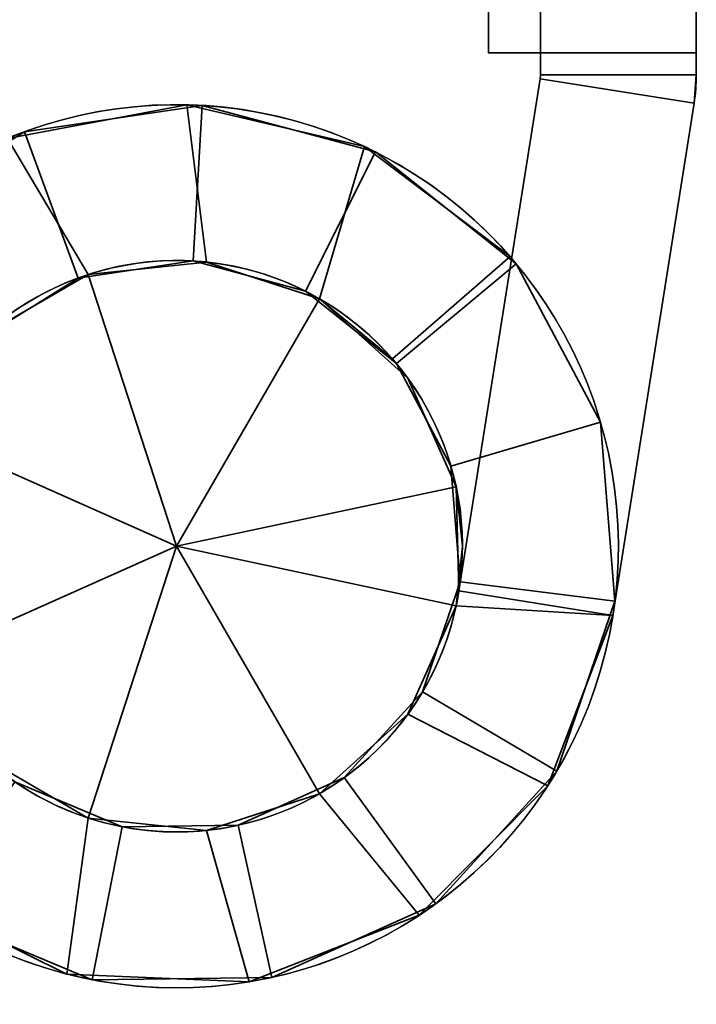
# Model space of a CAD drawing. Header units: millimetres. Extents: x -587 to 3688, y -115 to 120.
# Tile 166 of 246: x 412 to 426, y -69 to -50. Entities that reach past the tile are written whole.
import ezdxf

# ---------------------------------------------------------------- set-up
doc = ezdxf.new("R2010")
doc.units = ezdxf.units.MM
doc.layers.add('151', color=7, linetype='Continuous', true_color=0xffffff)

# ---------------------------------------------------------------- blocks, each defined once
blk = doc.blocks.new('UG_SURFACE_004')
at = {"layer": '151', "color": 252, "linetype": 'Continuous', "lineweight": 35}
for points in [[(425.5, -51.423, 1822), (425.5, -34.43, 1822), (422.5, -34.43, 1822), (422.5, -51.423, 1822)], [(422.5, -51.423, 1738), (422.5, -34.43, 1738), (425.5, -34.43, 1738), (425.5, -51.423, 1738)], [(422.5, -34.43, 1738), (422.5, -51.423, 1738), (422.5, -39.648, 1745.228), (422.5, -38.5, 1745)], [(422.5, -38.5, 1815), (422.5, -39.648, 1814.772), (422.5, -51.423, 1822), (422.5, -34.43, 1822)], [(425.5, -34.43, 1822), (425.5, -51.423, 1822), (425.5, -39.648, 1814.772), (425.5, -38.5, 1815)], [(425.5, -38.5, 1745), (425.5, -39.648, 1745.228), (425.5, -51.423, 1738), (425.5, -34.43, 1738)], [(422.5, -41.5, 1776), (422.5, -41.272, 1774.852), (422.5, -39.648, 1758.772), (422.5, -51.423, 1822)], [(422.5, -51.423, 1822), (422.5, -39.648, 1758.772), (422.5, -40.621, 1758.121)], [(422.5, -51.423, 1738), (422.5, -40.621, 1745.879), (422.5, -39.648, 1745.228)], [(422.5, -39.648, 1814.772), (422.5, -40.621, 1814.121), (422.5, -51.423, 1822)], [(425.5, -51.423, 1822), (425.5, -39.648, 1758.772), (425.5, -41.272, 1774.852), (425.5, -41.5, 1776)], [(425.5, -51.423, 1822), (425.5, -40.621, 1814.121), (425.5, -39.648, 1814.772)], [(425.5, -39.648, 1745.228), (425.5, -40.621, 1745.879), (425.5, -51.423, 1738)], [(425.5, -40.621, 1758.121), (425.5, -39.648, 1758.772), (425.5, -51.423, 1822)], [(422.5, -51.423, 1822), (422.5, -40.621, 1814.121), (422.5, -41.272, 1813.148)], [(422.5, -40.621, 1758.121), (422.5, -41.272, 1757.148), (422.5, -51.423, 1822)], [(422.5, -41.272, 1746.852), (422.5, -40.621, 1745.879), (422.5, -51.423, 1738)], [(425.5, -51.423, 1822), (425.5, -40.621, 1786.121), (425.5, -41.272, 1802.852), (425.5, -41.5, 1804)], [(425.5, -41.272, 1813.148), (425.5, -40.621, 1814.121), (425.5, -51.423, 1822)], [(425.5, -51.423, 1822), (425.5, -41.272, 1757.148), (425.5, -40.621, 1758.121)], [(425.5, -51.423, 1738), (425.5, -40.621, 1745.879), (425.5, -41.272, 1746.852)], [(425.5, -41.272, 1785.148), (425.5, -40.621, 1786.121), (425.5, -51.423, 1822)], [(422.5, -51.423, 1822), (422.5, -41.5, 1804), (422.5, -41.272, 1802.852), (422.5, -41.5, 1784)], [(422.5, -51.423, 1822), (422.5, -41.272, 1813.148), (422.5, -41.5, 1812)], [(422.5, -51.423, 1738), (422.5, -51.423, 1822), (422.5, -41.272, 1757.148), (422.5, -41.5, 1756)], [(422.5, -41.5, 1748), (422.5, -41.272, 1746.852), (422.5, -51.423, 1738)], [(425.5, -41.5, 1812), (425.5, -41.272, 1813.148), (425.5, -51.423, 1822)], [(425.5, -41.5, 1784), (425.5, -41.272, 1785.148), (425.5, -51.423, 1822)], [(425.5, -51.423, 1738), (425.5, -41.272, 1746.852), (425.5, -41.5, 1748)], [(425.5, -41.5, 1756), (425.5, -41.272, 1757.148), (425.5, -51.423, 1822), (425.5, -51.423, 1738)], [(422.5, -51.423, 1822), (422.5, -41.5, 1812), (422.5, -41.5, 1804)], [(422.5, -41.5, 1784), (422.5, -41.5, 1776), (422.5, -51.423, 1822)], [(422.5, -41.5, 1756), (422.5, -41.5, 1748), (422.5, -51.423, 1738)], [(425.5, -41.5, 1804), (425.5, -41.5, 1812), (425.5, -51.423, 1822)], [(425.5, -41.5, 1776), (425.5, -41.5, 1784), (425.5, -51.423, 1822)], [(425.5, -51.423, 1738), (425.5, -41.5, 1748), (425.5, -41.5, 1756)], [(420.932, -61.36, 1738), (420.932, -61.36, 1822), (422.494, -51.501, 1822), (422.494, -51.501, 1738)], [(423.895, -61.83, 1822), (425.457, -51.97, 1822), (422.494, -51.501, 1822), (420.932, -61.36, 1822)], [(420.932, -61.36, 1738), (422.494, -51.501, 1738), (425.457, -51.97, 1738), (423.895, -61.83, 1738)], [(422.494, -51.501, 1738), (422.494, -51.501, 1822), (422.5, -51.423, 1822), (422.5, -51.423, 1738)], [(422.5, -51.423, 1822), (422.494, -51.501, 1822), (425.457, -51.97, 1822), (425.5, -51.423, 1822)], [(425.5, -51.423, 1738), (425.457, -51.97, 1738), (422.494, -51.501, 1738), (422.5, -51.423, 1738)], [(425.5, -51.423, 1738), (425.5, -51.423, 1822), (425.457, -51.97, 1822), (425.457, -51.97, 1738)], [(412.242, -52.649, 1738), (412.242, -52.649, 1822), (415.694, -52.002, 1822), (415.694, -52.002, 1738)], [(415.694, -52.002, 1822), (412.242, -52.649, 1822), (413.8, -55.269, 1822), (416.075, -55.03, 1822)], [(416.075, -55.03, 1738), (413.8, -55.269, 1738), (412.242, -52.649, 1738), (415.694, -52.002, 1738)], [(415.694, -52.002, 1738), (415.694, -52.002, 1822), (419.113, -52.806, 1822), (419.113, -52.806, 1738)], [(419.113, -52.806, 1822), (415.694, -52.002, 1822), (416.075, -55.03, 1822), (418.25, -55.737, 1822)], [(418.25, -55.737, 1738), (416.075, -55.03, 1738), (415.694, -52.002, 1738), (419.113, -52.806, 1738)], [(425.457, -51.97, 1738), (425.457, -51.97, 1822), (423.895, -61.83, 1822), (423.895, -61.83, 1738)], [(411.82, -56.413, 1822), (413.8, -55.269, 1822), (412.242, -52.649, 1822), (409.346, -54.637, 1822)], [(409.346, -54.637, 1738), (412.242, -52.649, 1738), (413.8, -55.269, 1738), (411.82, -56.413, 1738)], [(418.25, -55.737, 1822), (419.651, -56.892, 1822), (421.915, -54.923, 1822), (419.113, -52.806, 1822)], [(419.113, -52.806, 1738), (421.915, -54.923, 1738), (419.651, -56.892, 1738), (418.25, -55.737, 1738)], [(419.113, -52.806, 1738), (419.113, -52.806, 1822), (421.915, -54.923, 1822), (421.915, -54.923, 1738)], [(419.651, -56.892, 1822), (419.651, -56.892, 1738), (421.915, -54.923, 1738), (421.915, -54.923, 1822)], [(418.25, -55.737, 1860), (416.075, -55.03, 1860), (413.8, -55.269, 1860), (415.5, -60.5, 1860)], [(416.075, -55.03, 1738), (416.075, -55.03, 1700), (413.8, -55.269, 1700), (413.8, -55.269, 1738)], [(413.8, -55.269, 1822), (413.8, -55.269, 1860), (416.075, -55.03, 1860), (416.075, -55.03, 1822)], [(413.8, -55.269, 1700), (416.075, -55.03, 1700), (418.25, -55.737, 1700), (415.5, -60.5, 1700)], [(418.25, -55.737, 1738), (418.25, -55.737, 1700), (416.075, -55.03, 1700), (416.075, -55.03, 1738)], [(416.075, -55.03, 1822), (416.075, -55.03, 1860), (418.25, -55.737, 1860), (418.25, -55.737, 1822)], [(413.8, -55.269, 1860), (411.82, -56.413, 1860), (410.475, -58.263, 1860), (415.5, -60.5, 1860)], [(410.475, -58.263, 1700), (411.82, -56.413, 1700), (413.8, -55.269, 1700), (415.5, -60.5, 1700)], [(413.8, -55.269, 1738), (413.8, -55.269, 1700), (411.82, -56.413, 1700), (411.82, -56.413, 1738)], [(411.82, -56.413, 1822), (411.82, -56.413, 1860), (413.8, -55.269, 1860), (413.8, -55.269, 1822)], [(415.5, -60.5, 1860), (420.88, -59.356, 1860), (419.95, -57.267, 1860), (418.25, -55.737, 1860)], [(418.25, -55.737, 1700), (419.95, -57.267, 1700), (420.88, -59.356, 1700), (415.5, -60.5, 1700)], [(418.25, -55.737, 1860), (419.95, -57.267, 1860), (419.651, -56.892, 1822)], [(418.25, -55.737, 1700), (418.25, -55.737, 1738), (419.651, -56.892, 1738)], [(419.651, -56.892, 1738), (419.95, -57.267, 1700), (418.25, -55.737, 1700)], [(419.651, -56.892, 1822), (418.25, -55.737, 1822), (418.25, -55.737, 1860)], [(419.651, -56.892, 1738), (419.651, -56.892, 1822), (419.95, -57.267, 1860), (419.95, -57.267, 1700)], [(419.95, -57.267, 1700), (419.95, -57.267, 1860), (420.88, -59.356, 1860), (420.88, -59.356, 1700)], [(410.475, -58.263, 1860), (410, -60.5, 1860), (410.475, -62.737, 1860), (415.5, -60.5, 1860)], [(410.475, -62.737, 1700), (410, -60.5, 1700), (410.475, -58.263, 1700), (415.5, -60.5, 1700)], [(420.88, -61.644, 1860), (421, -60.5, 1860), (420.88, -59.356, 1860), (415.5, -60.5, 1860)], [(420.88, -59.356, 1700), (421, -60.5, 1700), (420.88, -61.644, 1700), (415.5, -60.5, 1700)], [(420.88, -59.356, 1700), (420.88, -59.356, 1860), (420.932, -61.36, 1822), (420.932, -61.36, 1738)], [(420.932, -61.36, 1822), (420.88, -59.356, 1860), (421, -60.5, 1860)], [(421, -60.5, 1700), (420.88, -59.356, 1700), (420.932, -61.36, 1738)], [(410.475, -62.737, 1860), (411.82, -64.587, 1860), (413.8, -65.731, 1860), (415.5, -60.5, 1860)], [(413.8, -65.731, 1700), (411.82, -64.587, 1700), (410.475, -62.737, 1700), (415.5, -60.5, 1700)], [(413.8, -65.731, 1860), (416.075, -65.97, 1860), (418.25, -65.263, 1860), (415.5, -60.5, 1860)], [(418.25, -65.263, 1700), (416.075, -65.97, 1700), (413.8, -65.731, 1700), (415.5, -60.5, 1700)], [(418.25, -65.263, 1860), (419.95, -63.733, 1860), (420.88, -61.644, 1860), (415.5, -60.5, 1860)], [(415.5, -60.5, 1700), (420.88, -61.644, 1700), (419.95, -63.733, 1700), (418.25, -65.263, 1700)], [(420.88, -61.644, 1700), (421, -60.5, 1700), (420.932, -61.36, 1738)], [(420.932, -61.36, 1822), (421, -60.5, 1860), (420.88, -61.644, 1860)], [(420.932, -61.36, 1738), (420.88, -61.644, 1738), (420.88, -61.644, 1700)], [(420.88, -61.644, 1860), (420.88, -61.644, 1822), (420.932, -61.36, 1822)], [(420.932, -61.36, 1822), (420.88, -61.644, 1822), (423.895, -61.83, 1822)], [(423.895, -61.83, 1738), (420.88, -61.644, 1738), (420.932, -61.36, 1738)], [(419.95, -63.733, 1738), (419.95, -63.733, 1700), (420.88, -61.644, 1700), (420.88, -61.644, 1738)], [(420.88, -61.644, 1822), (420.88, -61.644, 1860), (419.95, -63.733, 1860), (419.95, -63.733, 1822)], [(420.88, -61.644, 1822), (419.95, -63.733, 1822), (422.641, -65.11, 1822), (423.895, -61.83, 1822)], [(423.895, -61.83, 1738), (422.641, -65.11, 1738), (419.95, -63.733, 1738), (420.88, -61.644, 1738)], [(423.895, -61.83, 1738), (423.895, -61.83, 1822), (422.641, -65.11, 1822), (422.641, -65.11, 1738)], [(418.25, -65.263, 1738), (418.25, -65.263, 1700), (419.95, -63.733, 1700), (419.95, -63.733, 1738)], [(419.95, -63.733, 1822), (419.95, -63.733, 1860), (418.25, -65.263, 1860), (418.25, -65.263, 1822)], [(420.168, -67.604, 1822), (422.641, -65.11, 1822), (419.95, -63.733, 1822), (418.25, -65.263, 1822)], [(418.25, -65.263, 1738), (419.95, -63.733, 1738), (422.641, -65.11, 1738), (420.168, -67.604, 1738)], [(410.24, -67.177, 1822), (413.388, -68.734, 1822), (413.8, -65.731, 1822), (411.82, -64.587, 1822)], [(411.82, -64.587, 1738), (413.8, -65.731, 1738), (413.388, -68.734, 1738), (410.24, -67.177, 1738)], [(411.82, -64.587, 1738), (411.82, -64.587, 1700), (413.8, -65.731, 1700), (413.8, -65.731, 1738)], [(413.8, -65.731, 1822), (413.8, -65.731, 1860), (411.82, -64.587, 1860), (411.82, -64.587, 1822)], [(422.641, -65.11, 1738), (422.641, -65.11, 1822), (420.168, -67.604, 1822), (420.168, -67.604, 1738)], [(416.075, -65.97, 1738), (416.075, -65.97, 1700), (418.25, -65.263, 1700), (418.25, -65.263, 1738)], [(418.25, -65.263, 1822), (418.25, -65.263, 1860), (416.075, -65.97, 1860), (416.075, -65.97, 1822)], [(416.897, -68.884, 1822), (420.168, -67.604, 1822), (418.25, -65.263, 1822), (416.075, -65.97, 1822)], [(416.075, -65.97, 1738), (418.25, -65.263, 1738), (420.168, -67.604, 1738), (416.897, -68.884, 1738)], [(416.075, -65.97, 1822), (413.8, -65.731, 1822), (413.388, -68.734, 1822), (416.897, -68.884, 1822)], [(416.897, -68.884, 1738), (413.388, -68.734, 1738), (413.8, -65.731, 1738), (416.075, -65.97, 1738)], [(413.8, -65.731, 1738), (413.8, -65.731, 1700), (416.075, -65.97, 1700), (416.075, -65.97, 1738)], [(416.075, -65.97, 1822), (416.075, -65.97, 1860), (413.8, -65.731, 1860), (413.8, -65.731, 1822)], [(413.388, -68.734, 1738), (413.388, -68.734, 1822), (410.24, -67.177, 1822), (410.24, -67.177, 1738)], [(420.168, -67.604, 1738), (420.168, -67.604, 1822), (416.897, -68.884, 1822), (416.897, -68.884, 1738)], [(416.897, -68.884, 1738), (416.897, -68.884, 1822), (413.388, -68.734, 1822), (413.388, -68.734, 1738)]]:
    blk.add_3dface(points, dxfattribs=at)
blk = doc.blocks.new('UG_SURFACE_005')
at = {"layer": '151', "color": 252, "linetype": 'Continuous', "lineweight": 35}
for points in [[(415.991, -52.014, 1737), (415.991, -52.014, 1700), (412.572, -52.52, 1700), (412.572, -52.52, 1737)], [(412.572, -52.52, 1700), (415.991, -52.014, 1700), (415.818, -55.009, 1700), (413.606, -55.337, 1700)], [(413.606, -55.337, 1737), (415.818, -55.009, 1737), (415.991, -52.014, 1737), (412.572, -52.52, 1737)], [(415.991, -52.014, 1860), (415.991, -52.014, 1823), (412.572, -52.52, 1823), (412.572, -52.52, 1860)], [(413.606, -55.337, 1860), (415.818, -55.009, 1860), (415.991, -52.014, 1860), (412.572, -52.52, 1860)], [(412.572, -52.52, 1823), (415.991, -52.014, 1823), (415.818, -55.009, 1823), (413.606, -55.337, 1823)], [(415.991, -52.014, 1700), (419.329, -52.911, 1700), (417.978, -55.59, 1700), (415.818, -55.009, 1700)], [(415.818, -55.009, 1737), (417.978, -55.59, 1737), (419.329, -52.911, 1737), (415.991, -52.014, 1737)], [(415.818, -55.009, 1860), (417.978, -55.59, 1860), (419.329, -52.911, 1860), (415.991, -52.014, 1860)], [(415.991, -52.014, 1823), (419.329, -52.911, 1823), (417.978, -55.59, 1823), (415.818, -55.009, 1823)], [(419.329, -52.911, 1737), (419.329, -52.911, 1700), (415.991, -52.014, 1700), (415.991, -52.014, 1737)], [(419.329, -52.911, 1860), (419.329, -52.911, 1823), (415.991, -52.014, 1823), (415.991, -52.014, 1860)], [(412.572, -52.52, 1737), (412.572, -52.52, 1700), (409.637, -54.345, 1700), (409.637, -54.345, 1737)], [(413.606, -55.337, 1700), (411.707, -56.518, 1700), (409.637, -54.345, 1700), (412.572, -52.52, 1700)], [(412.572, -52.52, 1737), (409.637, -54.345, 1737), (411.707, -56.518, 1737), (413.606, -55.337, 1737)], [(412.572, -52.52, 1860), (412.572, -52.52, 1823), (409.637, -54.345, 1823), (409.637, -54.345, 1860)], [(412.572, -52.52, 1860), (409.637, -54.345, 1860), (411.707, -56.518, 1860), (413.606, -55.337, 1860)], [(413.606, -55.337, 1823), (411.707, -56.518, 1823), (409.637, -54.345, 1823), (412.572, -52.52, 1823)], [(419.728, -56.982, 1700), (417.978, -55.59, 1700), (419.329, -52.911, 1700), (422.034, -55.063, 1700)], [(422.034, -55.063, 1737), (419.329, -52.911, 1737), (417.978, -55.59, 1737), (419.728, -56.982, 1737)], [(422.034, -55.063, 1860), (419.329, -52.911, 1860), (417.978, -55.59, 1860), (419.728, -56.982, 1860)], [(419.728, -56.982, 1823), (417.978, -55.59, 1823), (419.329, -52.911, 1823), (422.034, -55.063, 1823)], [(422.034, -55.063, 1737), (422.034, -55.063, 1700), (419.329, -52.911, 1700), (419.329, -52.911, 1737)], [(422.034, -55.063, 1860), (422.034, -55.063, 1823), (419.329, -52.911, 1823), (419.329, -52.911, 1860)], [(413.606, -55.337, 1737), (413.606, -55.337, 1700), (415.818, -55.009, 1700), (415.818, -55.009, 1737)], [(413.606, -55.337, 1860), (413.606, -55.337, 1823), (415.818, -55.009, 1823), (415.818, -55.009, 1860)], [(415.818, -55.009, 1737), (415.818, -55.009, 1700), (417.978, -55.59, 1700), (417.978, -55.59, 1737)], [(415.818, -55.009, 1860), (415.818, -55.009, 1823), (417.978, -55.59, 1823), (417.978, -55.59, 1860)], [(422.034, -55.063, 1700), (423.658, -58.114, 1700), (420.779, -58.956, 1700), (419.728, -56.982, 1700)], [(419.728, -56.982, 1737), (420.779, -58.956, 1737), (423.658, -58.114, 1737), (422.034, -55.063, 1737)], [(419.728, -56.982, 1860), (420.779, -58.956, 1860), (423.658, -58.114, 1860), (422.034, -55.063, 1860)], [(422.034, -55.063, 1823), (423.658, -58.114, 1823), (420.779, -58.956, 1823), (419.728, -56.982, 1823)], [(423.658, -58.114, 1737), (423.658, -58.114, 1700), (422.034, -55.063, 1700), (422.034, -55.063, 1737)], [(423.658, -58.114, 1860), (423.658, -58.114, 1823), (422.034, -55.063, 1823), (422.034, -55.063, 1860)], [(411.707, -56.518, 1737), (411.707, -56.518, 1700), (413.606, -55.337, 1700), (413.606, -55.337, 1737)], [(411.707, -56.518, 1860), (411.707, -56.518, 1823), (413.606, -55.337, 1823), (413.606, -55.337, 1860)], [(417.978, -55.59, 1737), (417.978, -55.59, 1700), (419.728, -56.982, 1700), (419.728, -56.982, 1737)], [(417.978, -55.59, 1860), (417.978, -55.59, 1823), (419.728, -56.982, 1823), (419.728, -56.982, 1860)], [(419.728, -56.982, 1737), (419.728, -56.982, 1700), (420.779, -58.956, 1700), (420.779, -58.956, 1737)], [(419.728, -56.982, 1860), (419.728, -56.982, 1823), (420.779, -58.956, 1823), (420.779, -58.956, 1860)], [(420.957, -61.186, 1700), (420.779, -58.956, 1700), (423.658, -58.114, 1700), (423.934, -61.56, 1700)], [(423.934, -61.56, 1737), (423.658, -58.114, 1737), (420.779, -58.956, 1737), (420.957, -61.186, 1737)], [(423.934, -61.56, 1860), (423.658, -58.114, 1860), (420.779, -58.956, 1860), (420.957, -61.186, 1860)], [(420.957, -61.186, 1823), (420.779, -58.956, 1823), (423.658, -58.114, 1823), (423.934, -61.56, 1823)], [(423.934, -61.56, 1737), (423.934, -61.56, 1700), (423.658, -58.114, 1700), (423.658, -58.114, 1737)], [(423.934, -61.56, 1860), (423.934, -61.56, 1823), (423.658, -58.114, 1823), (423.658, -58.114, 1860)], [(420.779, -58.956, 1737), (420.779, -58.956, 1700), (420.957, -61.186, 1700), (420.957, -61.186, 1737)], [(420.779, -58.956, 1860), (420.779, -58.956, 1823), (420.957, -61.186, 1823), (420.957, -61.186, 1860)], [(423.934, -61.56, 1700), (422.815, -64.83, 1700), (420.233, -63.302, 1700), (420.957, -61.186, 1700)], [(420.957, -61.186, 1737), (420.233, -63.302, 1737), (422.815, -64.83, 1737), (423.934, -61.56, 1737)], [(420.957, -61.186, 1737), (420.957, -61.186, 1700), (420.233, -63.302, 1700), (420.233, -63.302, 1737)], [(420.957, -61.186, 1860), (420.233, -63.302, 1860), (422.815, -64.83, 1860), (423.934, -61.56, 1860)], [(423.934, -61.56, 1823), (422.815, -64.83, 1823), (420.233, -63.302, 1823), (420.957, -61.186, 1823)], [(420.957, -61.186, 1860), (420.957, -61.186, 1823), (420.233, -63.302, 1823), (420.233, -63.302, 1860)], [(422.815, -64.83, 1737), (422.815, -64.83, 1700), (423.934, -61.56, 1700), (423.934, -61.56, 1737)], [(422.815, -64.83, 1860), (422.815, -64.83, 1823), (423.934, -61.56, 1823), (423.934, -61.56, 1860)], [(418.726, -64.954, 1700), (420.233, -63.302, 1700), (422.815, -64.83, 1700), (420.486, -67.384, 1700)], [(420.486, -67.384, 1737), (422.815, -64.83, 1737), (420.233, -63.302, 1737), (418.726, -64.954, 1737)], [(420.233, -63.302, 1737), (420.233, -63.302, 1700), (418.726, -64.954, 1700), (418.726, -64.954, 1737)], [(420.486, -67.384, 1860), (422.815, -64.83, 1860), (420.233, -63.302, 1860), (418.726, -64.954, 1860)], [(418.726, -64.954, 1823), (420.233, -63.302, 1823), (422.815, -64.83, 1823), (420.486, -67.384, 1823)], [(420.233, -63.302, 1860), (420.233, -63.302, 1823), (418.726, -64.954, 1823), (418.726, -64.954, 1860)], [(420.486, -67.384, 1700), (417.333, -68.8, 1700), (416.686, -65.871, 1700), (418.726, -64.954, 1700)], [(418.726, -64.954, 1737), (416.686, -65.871, 1737), (417.333, -68.8, 1737), (420.486, -67.384, 1737)], [(418.726, -64.954, 1737), (418.726, -64.954, 1700), (416.686, -65.871, 1700), (416.686, -65.871, 1737)], [(418.726, -64.954, 1860), (416.686, -65.871, 1860), (417.333, -68.8, 1860), (420.486, -67.384, 1860)], [(420.486, -67.384, 1823), (417.333, -68.8, 1823), (416.686, -65.871, 1823), (418.726, -64.954, 1823)], [(418.726, -64.954, 1860), (418.726, -64.954, 1823), (416.686, -65.871, 1823), (416.686, -65.871, 1860)], [(420.486, -67.384, 1737), (420.486, -67.384, 1700), (422.815, -64.83, 1700), (422.815, -64.83, 1737)], [(420.486, -67.384, 1860), (420.486, -67.384, 1823), (422.815, -64.83, 1823), (422.815, -64.83, 1860)], [(412.387, -65.034, 1700), (414.45, -65.899, 1700), (413.877, -68.844, 1700), (410.689, -67.508, 1700)], [(410.689, -67.508, 1737), (413.877, -68.844, 1737), (414.45, -65.899, 1737), (412.387, -65.034, 1737)], [(410.689, -67.508, 1860), (413.877, -68.844, 1860), (414.45, -65.899, 1860), (412.387, -65.034, 1860)], [(412.387, -65.034, 1823), (414.45, -65.899, 1823), (413.877, -68.844, 1823), (410.689, -67.508, 1823)], [(414.45, -65.899, 1737), (414.45, -65.899, 1700), (412.387, -65.034, 1700), (412.387, -65.034, 1737)], [(414.45, -65.899, 1860), (414.45, -65.899, 1823), (412.387, -65.034, 1823), (412.387, -65.034, 1860)], [(417.333, -68.8, 1700), (413.877, -68.844, 1700), (414.45, -65.899, 1700), (416.686, -65.871, 1700)], [(416.686, -65.871, 1737), (414.45, -65.899, 1737), (413.877, -68.844, 1737), (417.333, -68.8, 1737)], [(416.686, -65.871, 1860), (414.45, -65.899, 1860), (413.877, -68.844, 1860), (417.333, -68.8, 1860)], [(417.333, -68.8, 1823), (413.877, -68.844, 1823), (414.45, -65.899, 1823), (416.686, -65.871, 1823)], [(416.686, -65.871, 1737), (416.686, -65.871, 1700), (414.45, -65.899, 1700), (414.45, -65.899, 1737)], [(416.686, -65.871, 1860), (416.686, -65.871, 1823), (414.45, -65.899, 1823), (414.45, -65.899, 1860)], [(417.333, -68.8, 1737), (417.333, -68.8, 1700), (420.486, -67.384, 1700), (420.486, -67.384, 1737)], [(417.333, -68.8, 1860), (417.333, -68.8, 1823), (420.486, -67.384, 1823), (420.486, -67.384, 1860)], [(410.689, -67.508, 1737), (410.689, -67.508, 1700), (413.877, -68.844, 1700), (413.877, -68.844, 1737)], [(410.689, -67.508, 1860), (410.689, -67.508, 1823), (413.877, -68.844, 1823), (413.877, -68.844, 1860)], [(413.877, -68.844, 1737), (413.877, -68.844, 1700), (417.333, -68.8, 1700), (417.333, -68.8, 1737)], [(413.877, -68.844, 1860), (413.877, -68.844, 1823), (417.333, -68.8, 1823), (417.333, -68.8, 1860)]]:
    blk.add_3dface(points, dxfattribs=at)
blk = doc.blocks.new('UG_SURFACE_006')
at = {"layer": '151', "color": 252, "linetype": 'Continuous', "lineweight": 35}
for points in [[(425.5, -51.423, 387), (425.5, -34.43, 387), (422.5, -34.43, 387), (422.5, -51.423, 387)], [(422.5, -51.423, 303), (422.5, -34.43, 303), (425.5, -34.43, 303), (425.5, -51.423, 303)], [(422.5, -34.43, 303), (422.5, -51.423, 303), (422.5, -39.648, 310.228), (422.5, -38.5, 310)], [(422.5, -38.5, 380), (422.5, -39.648, 379.772), (422.5, -51.423, 387), (422.5, -34.43, 387)], [(425.5, -34.43, 387), (425.5, -51.423, 387), (425.5, -39.648, 379.772), (425.5, -38.5, 380)], [(425.5, -38.5, 310), (425.5, -39.648, 310.228), (425.5, -51.423, 303), (425.5, -34.43, 303)], [(422.5, -51.423, 303), (422.5, -40.621, 310.879), (422.5, -39.648, 310.228)], [(422.5, -39.648, 379.772), (422.5, -40.621, 379.121), (422.5, -51.423, 387)], [(425.5, -51.423, 387), (425.5, -39.648, 323.772), (425.5, -41.272, 339.852), (425.5, -41.5, 341)], [(425.5, -51.423, 387), (425.5, -40.621, 379.121), (425.5, -39.648, 379.772)], [(425.5, -51.423, 387), (425.5, -40.621, 323.121), (425.5, -39.648, 323.772)], [(425.5, -39.648, 310.228), (425.5, -40.621, 310.879), (425.5, -51.423, 303)], [(422.5, -51.423, 303), (422.5, -40.621, 366.879), (422.5, -41.272, 350.148), (422.5, -41.5, 349)], [(422.5, -41.272, 311.852), (422.5, -40.621, 310.879), (422.5, -51.423, 303)], [(422.5, -51.423, 387), (422.5, -40.621, 379.121), (422.5, -41.272, 378.148)], [(422.5, -41.272, 367.852), (422.5, -40.621, 366.879), (422.5, -51.423, 303)], [(425.5, -51.423, 387), (425.5, -40.621, 351.121), (425.5, -41.272, 367.852), (425.5, -41.5, 369)], [(425.5, -41.272, 378.148), (425.5, -40.621, 379.121), (425.5, -51.423, 387)], [(425.5, -41.272, 350.148), (425.5, -40.621, 351.121), (425.5, -51.423, 387)], [(425.5, -51.423, 303), (425.5, -40.621, 310.879), (425.5, -41.272, 311.852)], [(425.5, -41.272, 322.148), (425.5, -40.621, 323.121), (425.5, -51.423, 387)], [(422.5, -41.5, 341), (422.5, -41.272, 322.148), (422.5, -41.5, 321), (422.5, -51.423, 303)], [(422.5, -41.5, 313), (422.5, -41.272, 311.852), (422.5, -51.423, 303)], [(422.5, -51.423, 387), (422.5, -41.272, 378.148), (422.5, -41.5, 377)], [(422.5, -41.5, 369), (422.5, -41.272, 367.852), (422.5, -51.423, 303), (422.5, -51.423, 387)], [(425.5, -41.5, 377), (425.5, -41.272, 378.148), (425.5, -51.423, 387)], [(425.5, -41.5, 349), (425.5, -41.272, 350.148), (425.5, -51.423, 387)], [(425.5, -51.423, 303), (425.5, -41.272, 311.852), (425.5, -41.5, 313)], [(425.5, -41.5, 321), (425.5, -41.272, 322.148), (425.5, -51.423, 387), (425.5, -51.423, 303)], [(422.5, -51.423, 303), (422.5, -41.5, 349), (422.5, -41.5, 341)], [(422.5, -51.423, 303), (422.5, -41.5, 321), (422.5, -41.5, 313)], [(422.5, -51.423, 387), (422.5, -41.5, 377), (422.5, -41.5, 369)], [(425.5, -41.5, 369), (425.5, -41.5, 377), (425.5, -51.423, 387)], [(425.5, -51.423, 387), (425.5, -41.5, 341), (425.5, -41.5, 349)], [(425.5, -41.5, 313), (425.5, -41.5, 321), (425.5, -51.423, 303)], [(420.932, -61.36, 303), (420.932, -61.36, 387), (422.494, -51.501, 387), (422.494, -51.501, 303)], [(423.895, -61.83, 387), (425.457, -51.97, 387), (422.494, -51.501, 387), (420.932, -61.36, 387)], [(420.932, -61.36, 303), (422.494, -51.501, 303), (425.457, -51.97, 303), (423.895, -61.83, 303)], [(422.494, -51.501, 303), (422.494, -51.501, 387), (422.5, -51.423, 387), (422.5, -51.423, 303)], [(422.5, -51.423, 387), (422.494, -51.501, 387), (425.457, -51.97, 387), (425.5, -51.423, 387)], [(425.5, -51.423, 303), (425.457, -51.97, 303), (422.494, -51.501, 303), (422.5, -51.423, 303)], [(425.5, -51.423, 303), (425.5, -51.423, 387), (425.457, -51.97, 387), (425.457, -51.97, 303)], [(412.242, -52.649, 303), (412.242, -52.649, 387), (415.694, -52.002, 387), (415.694, -52.002, 303)], [(415.694, -52.002, 387), (412.242, -52.649, 387), (413.8, -55.269, 387), (416.075, -55.03, 387)], [(416.075, -55.03, 303), (413.8, -55.269, 303), (412.242, -52.649, 303), (415.694, -52.002, 303)], [(415.694, -52.002, 303), (415.694, -52.002, 387), (419.113, -52.806, 387), (419.113, -52.806, 303)], [(419.113, -52.806, 387), (415.694, -52.002, 387), (416.075, -55.03, 387), (418.25, -55.737, 387)], [(418.25, -55.737, 303), (416.075, -55.03, 303), (415.694, -52.002, 303), (419.113, -52.806, 303)], [(425.457, -51.97, 303), (425.457, -51.97, 387), (423.895, -61.83, 387), (423.895, -61.83, 303)], [(411.82, -56.413, 387), (413.8, -55.269, 387), (412.242, -52.649, 387), (409.346, -54.637, 387)], [(409.346, -54.637, 303), (412.242, -52.649, 303), (413.8, -55.269, 303), (411.82, -56.413, 303)], [(418.25, -55.737, 387), (419.651, -56.892, 387), (421.915, -54.923, 387), (419.113, -52.806, 387)], [(419.113, -52.806, 303), (421.915, -54.923, 303), (419.651, -56.892, 303), (418.25, -55.737, 303)], [(419.113, -52.806, 303), (419.113, -52.806, 387), (421.915, -54.923, 387), (421.915, -54.923, 303)], [(419.651, -56.892, 387), (419.651, -56.892, 303), (421.915, -54.923, 303), (421.915, -54.923, 387)], [(418.25, -55.737, 425), (416.075, -55.03, 425), (413.8, -55.269, 425), (415.5, -60.5, 425)], [(416.075, -55.03, 303), (416.075, -55.03, 265), (413.8, -55.269, 265), (413.8, -55.269, 303)], [(413.8, -55.269, 387), (413.8, -55.269, 425), (416.075, -55.03, 425), (416.075, -55.03, 387)], [(413.8, -55.269, 265), (416.075, -55.03, 265), (418.25, -55.737, 265), (415.5, -60.5, 265)], [(418.25, -55.737, 303), (418.25, -55.737, 265), (416.075, -55.03, 265), (416.075, -55.03, 303)], [(416.075, -55.03, 387), (416.075, -55.03, 425), (418.25, -55.737, 425), (418.25, -55.737, 387)], [(413.8, -55.269, 425), (411.82, -56.413, 425), (410.475, -58.263, 425), (415.5, -60.5, 425)], [(410.475, -58.263, 265), (411.82, -56.413, 265), (413.8, -55.269, 265), (415.5, -60.5, 265)], [(413.8, -55.269, 303), (413.8, -55.269, 265), (411.82, -56.413, 265), (411.82, -56.413, 303)], [(411.82, -56.413, 387), (411.82, -56.413, 425), (413.8, -55.269, 425), (413.8, -55.269, 387)], [(415.5, -60.5, 425), (420.88, -59.356, 425), (419.95, -57.267, 425), (418.25, -55.737, 425)], [(418.25, -55.737, 265), (419.95, -57.267, 265), (420.88, -59.356, 265), (415.5, -60.5, 265)], [(418.25, -55.737, 425), (419.95, -57.267, 425), (419.651, -56.892, 387)], [(418.25, -55.737, 265), (418.25, -55.737, 303), (419.651, -56.892, 303)], [(419.651, -56.892, 303), (419.95, -57.267, 265), (418.25, -55.737, 265)], [(419.651, -56.892, 387), (418.25, -55.737, 387), (418.25, -55.737, 425)], [(419.95, -57.267, 425), (419.95, -57.267, 265), (419.651, -56.892, 303), (419.651, -56.892, 387)], [(419.95, -57.267, 265), (419.95, -57.267, 425), (420.88, -59.356, 425), (420.88, -59.356, 265)], [(410.475, -58.263, 425), (410, -60.5, 425), (410.475, -62.737, 425), (415.5, -60.5, 425)], [(410.475, -62.737, 265), (410, -60.5, 265), (410.475, -58.263, 265), (415.5, -60.5, 265)], [(420.88, -61.644, 425), (421, -60.5, 425), (420.88, -59.356, 425), (415.5, -60.5, 425)], [(420.88, -59.356, 265), (421, -60.5, 265), (420.88, -61.644, 265), (415.5, -60.5, 265)], [(420.88, -59.356, 265), (420.88, -59.356, 425), (420.932, -61.36, 387), (420.932, -61.36, 303)], [(420.932, -61.36, 387), (420.88, -59.356, 425), (421, -60.5, 425)], [(421, -60.5, 265), (420.88, -59.356, 265), (420.932, -61.36, 303)], [(410.475, -62.737, 425), (411.82, -64.587, 425), (413.8, -65.731, 425), (415.5, -60.5, 425)], [(413.8, -65.731, 265), (411.82, -64.587, 265), (410.475, -62.737, 265), (415.5, -60.5, 265)], [(413.8, -65.731, 425), (416.075, -65.97, 425), (418.25, -65.263, 425), (415.5, -60.5, 425)], [(418.25, -65.263, 265), (416.075, -65.97, 265), (413.8, -65.731, 265), (415.5, -60.5, 265)], [(418.25, -65.263, 425), (419.95, -63.733, 425), (420.88, -61.644, 425), (415.5, -60.5, 425)], [(415.5, -60.5, 265), (420.88, -61.644, 265), (419.95, -63.733, 265), (418.25, -65.263, 265)], [(420.88, -61.644, 265), (421, -60.5, 265), (420.932, -61.36, 303)], [(420.932, -61.36, 387), (421, -60.5, 425), (420.88, -61.644, 425)], [(420.932, -61.36, 303), (420.88, -61.644, 303), (420.88, -61.644, 265)], [(420.88, -61.644, 425), (420.88, -61.644, 387), (420.932, -61.36, 387)], [(420.932, -61.36, 387), (420.88, -61.644, 387), (423.895, -61.83, 387)], [(423.895, -61.83, 303), (420.88, -61.644, 303), (420.932, -61.36, 303)], [(419.95, -63.733, 303), (419.95, -63.733, 265), (420.88, -61.644, 265), (420.88, -61.644, 303)], [(420.88, -61.644, 387), (420.88, -61.644, 425), (419.95, -63.733, 425), (419.95, -63.733, 387)], [(420.88, -61.644, 387), (419.95, -63.733, 387), (422.641, -65.11, 387), (423.895, -61.83, 387)], [(423.895, -61.83, 303), (422.641, -65.11, 303), (419.95, -63.733, 303), (420.88, -61.644, 303)], [(423.895, -61.83, 303), (423.895, -61.83, 387), (422.641, -65.11, 387), (422.641, -65.11, 303)], [(418.25, -65.263, 303), (418.25, -65.263, 265), (419.95, -63.733, 265), (419.95, -63.733, 303)], [(419.95, -63.733, 387), (419.95, -63.733, 425), (418.25, -65.263, 425), (418.25, -65.263, 387)], [(420.168, -67.604, 387), (422.641, -65.11, 387), (419.95, -63.733, 387), (418.25, -65.263, 387)], [(418.25, -65.263, 303), (419.95, -63.733, 303), (422.641, -65.11, 303), (420.168, -67.604, 303)], [(410.24, -67.177, 387), (413.388, -68.734, 387), (413.8, -65.731, 387), (411.82, -64.587, 387)], [(411.82, -64.587, 303), (413.8, -65.731, 303), (413.388, -68.734, 303), (410.24, -67.177, 303)], [(411.82, -64.587, 303), (411.82, -64.587, 265), (413.8, -65.731, 265), (413.8, -65.731, 303)], [(413.8, -65.731, 387), (413.8, -65.731, 425), (411.82, -64.587, 425), (411.82, -64.587, 387)], [(422.641, -65.11, 303), (422.641, -65.11, 387), (420.168, -67.604, 387), (420.168, -67.604, 303)], [(416.075, -65.97, 303), (416.075, -65.97, 265), (418.25, -65.263, 265), (418.25, -65.263, 303)], [(418.25, -65.263, 387), (418.25, -65.263, 425), (416.075, -65.97, 425), (416.075, -65.97, 387)], [(416.897, -68.884, 387), (420.168, -67.604, 387), (418.25, -65.263, 387), (416.075, -65.97, 387)], [(416.075, -65.97, 303), (418.25, -65.263, 303), (420.168, -67.604, 303), (416.897, -68.884, 303)], [(416.075, -65.97, 387), (413.8, -65.731, 387), (413.388, -68.734, 387), (416.897, -68.884, 387)], [(416.897, -68.884, 303), (413.388, -68.734, 303), (413.8, -65.731, 303), (416.075, -65.97, 303)], [(413.8, -65.731, 303), (413.8, -65.731, 265), (416.075, -65.97, 265), (416.075, -65.97, 303)], [(416.075, -65.97, 387), (416.075, -65.97, 425), (413.8, -65.731, 425), (413.8, -65.731, 387)], [(413.388, -68.734, 303), (413.388, -68.734, 387), (410.24, -67.177, 387), (410.24, -67.177, 303)], [(420.168, -67.604, 303), (420.168, -67.604, 387), (416.897, -68.884, 387), (416.897, -68.884, 303)], [(416.897, -68.884, 303), (416.897, -68.884, 387), (413.388, -68.734, 387), (413.388, -68.734, 303)]]:
    blk.add_3dface(points, dxfattribs=at)
blk = doc.blocks.new('UG_SURFACE_007')
at = {"layer": '151', "color": 252, "linetype": 'Continuous', "lineweight": 35}
for points in [[(415.991, -52.014, 302), (415.991, -52.014, 265), (412.572, -52.52, 265), (412.572, -52.52, 302)], [(412.572, -52.52, 265), (415.991, -52.014, 265), (415.818, -55.009, 265), (413.606, -55.337, 265)], [(413.606, -55.337, 302), (415.818, -55.009, 302), (415.991, -52.014, 302), (412.572, -52.52, 302)], [(415.991, -52.014, 425), (415.991, -52.014, 388), (412.572, -52.52, 388), (412.572, -52.52, 425)], [(413.606, -55.337, 425), (415.818, -55.009, 425), (415.991, -52.014, 425), (412.572, -52.52, 425)], [(412.572, -52.52, 388), (415.991, -52.014, 388), (415.818, -55.009, 388), (413.606, -55.337, 388)], [(415.991, -52.014, 265), (419.329, -52.911, 265), (417.978, -55.59, 265), (415.818, -55.009, 265)], [(415.818, -55.009, 302), (417.978, -55.59, 302), (419.329, -52.911, 302), (415.991, -52.014, 302)], [(415.818, -55.009, 425), (417.978, -55.59, 425), (419.329, -52.911, 425), (415.991, -52.014, 425)], [(415.991, -52.014, 388), (419.329, -52.911, 388), (417.978, -55.59, 388), (415.818, -55.009, 388)], [(419.329, -52.911, 302), (419.329, -52.911, 265), (415.991, -52.014, 265), (415.991, -52.014, 302)], [(419.329, -52.911, 425), (419.329, -52.911, 388), (415.991, -52.014, 388), (415.991, -52.014, 425)], [(412.572, -52.52, 302), (412.572, -52.52, 265), (409.637, -54.345, 265), (409.637, -54.345, 302)], [(413.606, -55.337, 265), (411.707, -56.518, 265), (409.637, -54.345, 265), (412.572, -52.52, 265)], [(412.572, -52.52, 302), (409.637, -54.345, 302), (411.707, -56.518, 302), (413.606, -55.337, 302)], [(412.572, -52.52, 425), (412.572, -52.52, 388), (409.637, -54.345, 388), (409.637, -54.345, 425)], [(412.572, -52.52, 425), (409.637, -54.345, 425), (411.707, -56.518, 425), (413.606, -55.337, 425)], [(413.606, -55.337, 388), (411.707, -56.518, 388), (409.637, -54.345, 388), (412.572, -52.52, 388)], [(419.728, -56.982, 265), (417.978, -55.59, 265), (419.329, -52.911, 265), (422.034, -55.063, 265)], [(422.034, -55.063, 302), (419.329, -52.911, 302), (417.978, -55.59, 302), (419.728, -56.982, 302)], [(422.034, -55.063, 425), (419.329, -52.911, 425), (417.978, -55.59, 425), (419.728, -56.982, 425)], [(419.728, -56.982, 388), (417.978, -55.59, 388), (419.329, -52.911, 388), (422.034, -55.063, 388)], [(422.034, -55.063, 302), (422.034, -55.063, 265), (419.329, -52.911, 265), (419.329, -52.911, 302)], [(422.034, -55.063, 425), (422.034, -55.063, 388), (419.329, -52.911, 388), (419.329, -52.911, 425)], [(413.606, -55.337, 302), (413.606, -55.337, 265), (415.818, -55.009, 265), (415.818, -55.009, 302)], [(413.606, -55.337, 425), (413.606, -55.337, 388), (415.818, -55.009, 388), (415.818, -55.009, 425)], [(415.818, -55.009, 302), (415.818, -55.009, 265), (417.978, -55.59, 265), (417.978, -55.59, 302)], [(415.818, -55.009, 425), (415.818, -55.009, 388), (417.978, -55.59, 388), (417.978, -55.59, 425)], [(422.034, -55.063, 265), (423.658, -58.114, 265), (420.779, -58.956, 265), (419.728, -56.982, 265)], [(419.728, -56.982, 302), (420.779, -58.956, 302), (423.658, -58.114, 302), (422.034, -55.063, 302)], [(419.728, -56.982, 425), (420.779, -58.956, 425), (423.658, -58.114, 425), (422.034, -55.063, 425)], [(422.034, -55.063, 388), (423.658, -58.114, 388), (420.779, -58.956, 388), (419.728, -56.982, 388)], [(423.658, -58.114, 302), (423.658, -58.114, 265), (422.034, -55.063, 265), (422.034, -55.063, 302)], [(423.658, -58.114, 425), (423.658, -58.114, 388), (422.034, -55.063, 388), (422.034, -55.063, 425)], [(411.707, -56.518, 302), (411.707, -56.518, 265), (413.606, -55.337, 265), (413.606, -55.337, 302)], [(411.707, -56.518, 425), (411.707, -56.518, 388), (413.606, -55.337, 388), (413.606, -55.337, 425)], [(417.978, -55.59, 302), (417.978, -55.59, 265), (419.728, -56.982, 265), (419.728, -56.982, 302)], [(417.978, -55.59, 425), (417.978, -55.59, 388), (419.728, -56.982, 388), (419.728, -56.982, 425)], [(419.728, -56.982, 302), (419.728, -56.982, 265), (420.779, -58.956, 265), (420.779, -58.956, 302)], [(419.728, -56.982, 425), (419.728, -56.982, 388), (420.779, -58.956, 388), (420.779, -58.956, 425)], [(420.957, -61.186, 265), (420.779, -58.956, 265), (423.658, -58.114, 265), (423.934, -61.56, 265)], [(423.934, -61.56, 302), (423.658, -58.114, 302), (420.779, -58.956, 302), (420.957, -61.186, 302)], [(423.934, -61.56, 425), (423.658, -58.114, 425), (420.779, -58.956, 425), (420.957, -61.186, 425)], [(420.957, -61.186, 388), (420.779, -58.956, 388), (423.658, -58.114, 388), (423.934, -61.56, 388)], [(423.934, -61.56, 302), (423.934, -61.56, 265), (423.658, -58.114, 265), (423.658, -58.114, 302)], [(423.934, -61.56, 425), (423.934, -61.56, 388), (423.658, -58.114, 388), (423.658, -58.114, 425)], [(420.779, -58.956, 302), (420.779, -58.956, 265), (420.957, -61.186, 265), (420.957, -61.186, 302)], [(420.779, -58.956, 425), (420.779, -58.956, 388), (420.957, -61.186, 388), (420.957, -61.186, 425)], [(423.934, -61.56, 265), (422.815, -64.83, 265), (420.233, -63.302, 265), (420.957, -61.186, 265)], [(420.957, -61.186, 302), (420.233, -63.302, 302), (422.815, -64.83, 302), (423.934, -61.56, 302)], [(420.957, -61.186, 302), (420.957, -61.186, 265), (420.233, -63.302, 265), (420.233, -63.302, 302)], [(420.957, -61.186, 425), (420.233, -63.302, 425), (422.815, -64.83, 425), (423.934, -61.56, 425)], [(423.934, -61.56, 388), (422.815, -64.83, 388), (420.233, -63.302, 388), (420.957, -61.186, 388)], [(420.957, -61.186, 425), (420.957, -61.186, 388), (420.233, -63.302, 388), (420.233, -63.302, 425)], [(422.815, -64.83, 302), (422.815, -64.83, 265), (423.934, -61.56, 265), (423.934, -61.56, 302)], [(422.815, -64.83, 425), (422.815, -64.83, 388), (423.934, -61.56, 388), (423.934, -61.56, 425)], [(418.726, -64.954, 265), (420.233, -63.302, 265), (422.815, -64.83, 265), (420.486, -67.384, 265)], [(420.486, -67.384, 302), (422.815, -64.83, 302), (420.233, -63.302, 302), (418.726, -64.954, 302)], [(420.233, -63.302, 302), (420.233, -63.302, 265), (418.726, -64.954, 265), (418.726, -64.954, 302)], [(420.486, -67.384, 425), (422.815, -64.83, 425), (420.233, -63.302, 425), (418.726, -64.954, 425)], [(418.726, -64.954, 388), (420.233, -63.302, 388), (422.815, -64.83, 388), (420.486, -67.384, 388)], [(420.233, -63.302, 425), (420.233, -63.302, 388), (418.726, -64.954, 388), (418.726, -64.954, 425)], [(420.486, -67.384, 265), (417.333, -68.8, 265), (416.686, -65.871, 265), (418.726, -64.954, 265)], [(418.726, -64.954, 302), (416.686, -65.871, 302), (417.333, -68.8, 302), (420.486, -67.384, 302)], [(418.726, -64.954, 302), (418.726, -64.954, 265), (416.686, -65.871, 265), (416.686, -65.871, 302)], [(418.726, -64.954, 425), (416.686, -65.871, 425), (417.333, -68.8, 425), (420.486, -67.384, 425)], [(420.486, -67.384, 388), (417.333, -68.8, 388), (416.686, -65.871, 388), (418.726, -64.954, 388)], [(418.726, -64.954, 425), (418.726, -64.954, 388), (416.686, -65.871, 388), (416.686, -65.871, 425)], [(420.486, -67.384, 302), (420.486, -67.384, 265), (422.815, -64.83, 265), (422.815, -64.83, 302)], [(420.486, -67.384, 425), (420.486, -67.384, 388), (422.815, -64.83, 388), (422.815, -64.83, 425)], [(412.387, -65.034, 265), (414.45, -65.899, 265), (413.877, -68.844, 265), (410.689, -67.508, 265)], [(410.689, -67.508, 302), (413.877, -68.844, 302), (414.45, -65.899, 302), (412.387, -65.034, 302)], [(410.689, -67.508, 425), (413.877, -68.844, 425), (414.45, -65.899, 425), (412.387, -65.034, 425)], [(412.387, -65.034, 388), (414.45, -65.899, 388), (413.877, -68.844, 388), (410.689, -67.508, 388)], [(414.45, -65.899, 302), (414.45, -65.899, 265), (412.387, -65.034, 265), (412.387, -65.034, 302)], [(414.45, -65.899, 425), (414.45, -65.899, 388), (412.387, -65.034, 388), (412.387, -65.034, 425)], [(417.333, -68.8, 265), (413.877, -68.844, 265), (414.45, -65.899, 265), (416.686, -65.871, 265)], [(416.686, -65.871, 302), (414.45, -65.899, 302), (413.877, -68.844, 302), (417.333, -68.8, 302)], [(416.686, -65.871, 425), (414.45, -65.899, 425), (413.877, -68.844, 425), (417.333, -68.8, 425)], [(417.333, -68.8, 388), (413.877, -68.844, 388), (414.45, -65.899, 388), (416.686, -65.871, 388)], [(416.686, -65.871, 302), (416.686, -65.871, 265), (414.45, -65.899, 265), (414.45, -65.899, 302)], [(416.686, -65.871, 425), (416.686, -65.871, 388), (414.45, -65.899, 388), (414.45, -65.899, 425)], [(417.333, -68.8, 302), (417.333, -68.8, 265), (420.486, -67.384, 265), (420.486, -67.384, 302)], [(417.333, -68.8, 425), (417.333, -68.8, 388), (420.486, -67.384, 388), (420.486, -67.384, 425)], [(410.689, -67.508, 302), (410.689, -67.508, 265), (413.877, -68.844, 265), (413.877, -68.844, 302)], [(410.689, -67.508, 425), (410.689, -67.508, 388), (413.877, -68.844, 388), (413.877, -68.844, 425)], [(413.877, -68.844, 302), (413.877, -68.844, 265), (417.333, -68.8, 265), (417.333, -68.8, 302)], [(413.877, -68.844, 425), (413.877, -68.844, 388), (417.333, -68.8, 388), (417.333, -68.8, 425)]]:
    blk.add_3dface(points, dxfattribs=at)
blk = doc.blocks.new('UG_SURFACE_026')
at = {"layer": '151', "color": 18, "linetype": 'Continuous', "lineweight": 35}
for points in [[(421.5, -51, 389), (425.5, -51, 389), (425.5, -29, 389), (421.5, -29, 389)], [(421.5, -29, 301), (425.5, -29, 301), (425.5, -51, 301), (421.5, -51, 301)], [(421.5, -51, 389), (421.5, -29, 389), (421.5, -29, 301), (421.5, -51, 301)], [(425.5, -51, 301), (425.5, -29, 301), (425.5, -29, 389), (425.5, -51, 389)], [(421.5, -51, 301), (425.5, -51, 301), (425.5, -51, 389), (421.5, -51, 389)]]:
    blk.add_3dface(points, dxfattribs=at)
blk = doc.blocks.new('UG_SURFACE_037')
at = {"layer": '151', "color": 18, "linetype": 'Continuous', "lineweight": 35}
for points in [[(421.5, -51, 1824), (425.5, -51, 1824), (425.5, -29, 1824), (421.5, -29, 1824)], [(421.5, -29, 1736), (425.5, -29, 1736), (425.5, -51, 1736), (421.5, -51, 1736)], [(421.5, -51, 1824), (421.5, -29, 1824), (421.5, -29, 1736), (421.5, -51, 1736)], [(425.5, -51, 1736), (425.5, -29, 1736), (425.5, -29, 1824), (425.5, -51, 1824)], [(421.5, -51, 1736), (425.5, -51, 1736), (425.5, -51, 1824), (421.5, -51, 1824)]]:
    blk.add_3dface(points, dxfattribs=at)

msp = doc.modelspace()

# ---------------------------------------------------------------- linework, layer by layer
at = {"layer": '151', "color": 252, "linetype": 'Continuous', "lineweight": -3, "true_color": 0x939598}
for p, q in [((421.5, -51, 389), (421.5, -29, 389)), ((421.5, -29, 301), (421.5, -51, 301)), ((421.5, -29, 1736), (421.5, -51, 1736)), ((421.5, -51, 1824), (421.5, -29, 1824)), ((425.5, -29, 301), (425.5, -51, 301)), ((425.5, -51, 389), (425.5, -29, 389)), ((425.5, -29, 1736), (425.5, -51, 1736)), ((425.5, -51, 1824), (425.5, -29, 1824)), ((422.5, -34.43, 1738), (422.5, -51.423, 1738)), ((422.5, -34.43, 1822), (422.5, -51.423, 1822)), ((422.5, -34.43, 387), (422.5, -51.423, 387)), ((422.5, -34.43, 303), (422.5, -51.423, 303)), ((425.5, -34.43, 1822), (425.5, -51.423, 1822)), ((425.5, -34.43, 1738), (425.5, -51.423, 1738)), ((425.5, -34.43, 303), (425.5, -51.423, 303)), ((425.5, -34.43, 387), (425.5, -51.423, 387)), ((425.5, -51, 389), (421.5, -51, 389)), ((421.5, -51, 301), (421.5, -51, 389)), ((425.5, -51, 301), (421.5, -51, 301)), ((421.5, -51, 1736), (421.5, -51, 1824)), ((425.5, -51, 1824), (421.5, -51, 1824)), ((425.5, -51, 1736), (421.5, -51, 1736)), ((425.5, -51, 301), (425.5, -51, 389)), ((425.5, -51, 1736), (425.5, -51, 1824)), ((422.494, -51.501, 1738), (420.932, -61.36, 1738)), ((422.494, -51.501, 1822), (420.932, -61.36, 1822)), ((422.494, -51.501, 387), (420.932, -61.36, 387)), ((422.494, -51.501, 303), (420.932, -61.36, 303)), ((422.494, -51.501, 1822), (422.494, -51.501, 1738)), ((422.494, -51.501, 387), (422.494, -51.501, 303)), ((422.5, -51.423, 1822), (422.5, -51.423, 1738)), ((422.5, -51.423, 387), (422.5, -51.423, 303)), ((425.5, -51.423, 1822), (425.5, -51.423, 1738)), ((425.5, -51.423, 387), (425.5, -51.423, 303)), ((425.457, -51.97, 1822), (423.895, -61.83, 1822)), ((425.457, -51.97, 1738), (423.895, -61.83, 1738)), ((425.457, -51.97, 303), (423.895, -61.83, 303)), ((425.457, -51.97, 387), (423.895, -61.83, 387)), ((425.457, -51.97, 1822), (425.457, -51.97, 1738)), ((425.457, -51.97, 387), (425.457, -51.97, 303)), ((419.651, -56.892, 1738), (421.915, -54.923, 1738)), ((419.651, -56.892, 1822), (421.915, -54.923, 1822)), ((419.651, -56.892, 303), (421.915, -54.923, 303)), ((419.651, -56.892, 387), (421.915, -54.923, 387)), ((421.915, -54.923, 1822), (421.915, -54.923, 1738)), ((421.915, -54.923, 387), (421.915, -54.923, 303)), ((419.651, -56.892, 1822), (419.651, -56.892, 1738)), ((419.651, -56.892, 387), (419.651, -56.892, 303)), ((420.932, -61.36, 1822), (420.932, -61.36, 1738)), ((420.932, -61.36, 387), (420.932, -61.36, 303)), ((423.895, -61.83, 1822), (423.895, -61.83, 1738)), ((423.895, -61.83, 387), (423.895, -61.83, 303))]:
    msp.add_line(p, q, dxfattribs=at)
at = {"layer": '151', "color": 252, "linetype": 'Continuous', "lineweight": -3, "true_color": 0x939598, "extrusion": (0, 0, -1)}
for centre in [(-415.5, -60.5, -1860), (-415.5, -60.5, -1700), (-415.5, -60.5, -265), (-415.5, -60.5, -425)]:
    msp.add_circle(centre, 5.5, dxfattribs=at)
for centre, radius, start, end in [((-415.5, -60.5, -1822), 8.5, 189, 139), ((-415.5, -60.5, -1738), 8.5, 189, 139), ((-415.5, -60.5, -303), 8.5, 189, 139), ((-415.5, -60.5, -387), 8.5, 189, 139), ((-415.5, -60.5, -1737), 8.5, 46.3918, 351.3918), ((-415.5, -60.5, -1823), 8.5, 46.3918, 351.3918), ((-415.5, -60.5, -388), 8.5, 46.3918, 351.3918), ((-415.5, -60.5, -302), 8.5, 46.3918, 351.3918), ((-422, -51.423, -1738), 0.5, 180, 189), ((-422, -51.423, -1822), 0.5, 180, 189), ((-422, -51.423, -303), 0.5, 180, 189), ((-422, -51.423, -387), 0.5, 180, 189), ((-422, -51.423, -1822), 3.5, 180, 189), ((-422, -51.423, -1738), 3.5, 180, 189), ((-422, -51.423, -387), 3.5, 180, 189), ((-422, -51.423, -303), 3.5, 180, 189), ((-415.5, -60.5, -1738), 5.5, 189, 139), ((-415.5, -60.5, -1822), 5.5, 189, 139), ((-415.5, -60.5, -303), 5.5, 189, 139), ((-415.5, -60.5, -387), 5.5, 189, 139), ((-415.5, -60.5, -1737), 5.5, 46.3918, 351.3918), ((-415.5, -60.5, -1823), 5.5, 46.3918, 351.3918), ((-415.5, -60.5, -388), 5.5, 46.3918, 351.3918), ((-415.5, -60.5, -302), 5.5, 46.3918, 351.3918)]:
    msp.add_arc(centre, radius, start, end, dxfattribs=at)
at = {"layer": '151', "color": 252, "linetype": 'Continuous', "lineweight": -3, "true_color": 0x939598}
for centre, radius in [((415.5, -60.5, 1700), 8.5), ((415.5, -60.5, 1860), 8.5), ((415.5, -60.5, 425), 8.5), ((415.5, -60.5, 265), 8.5), ((415.5, -60.5, 1700), 5.5), ((415.5, -60.5, 1860), 5.5), ((415.5, -60.5, 425), 5.5), ((415.5, -60.5, 265), 5.5)]:
    msp.add_arc(centre, radius, 188.6082, 133.6082, dxfattribs=at)

# ---------------------------------------------------------------- block references
for name in ['UG_SURFACE_005', 'UG_SURFACE_007', 'UG_SURFACE_004', 'UG_SURFACE_006', 'UG_SURFACE_026', 'UG_SURFACE_037']:
    msp.add_blockref(name, (0, 0), dxfattribs=at)

doc.saveas('drawing.dxf')
